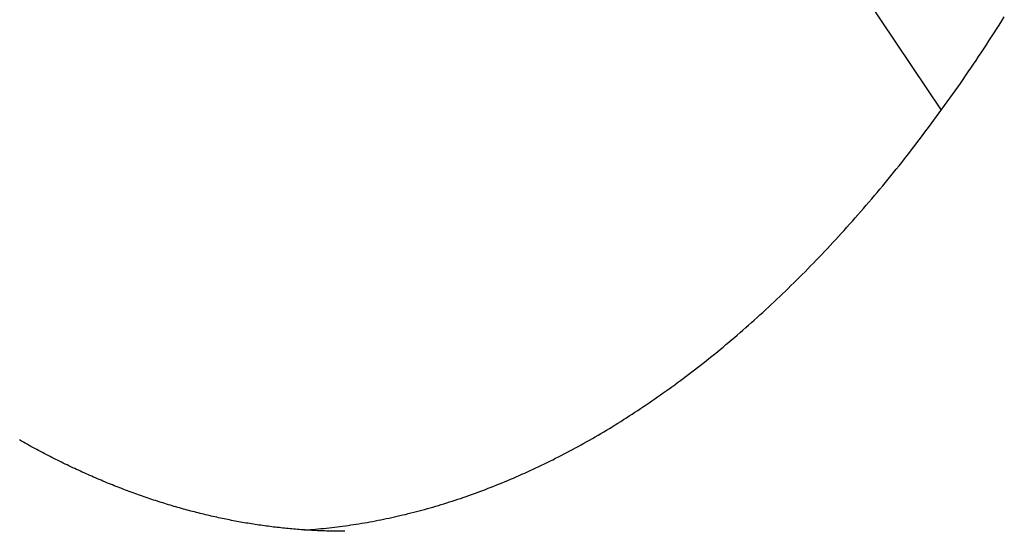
# Model space of a CAD drawing. Extents: x 987 to 2641, y 1244 to 2490.
# Tile 22 of 138: x 1162 to 1185, y 2070 to 2082. Entities that reach past the tile are written whole.
import ezdxf

# ---------------------------------------------------------------- set-up
doc = ezdxf.new("R2010")
doc.units = 0
doc.layers.add('KF_GRAVIS_8_RIGHT', color=7, linetype='CONTINUOUS')

# ---------------------------------------------------------------- blocks, each defined once
blk = doc.blocks.new('KF_GRAVIS_8_RIGHT')
at = {"layer": 'KF_GRAVIS_8_RIGHT'}
blk.add_line((57.115, -30), (81.1823, -65.9693), dxfattribs=at)
for points in [[(66.2836, -75.8012, 0), (66.347, -75.7967, 0), (66.4105, -75.792, 0), (66.4739, -75.7869, 0), (66.5374, -75.7815, 0), (66.6009, -75.7759, 0), (66.6644, -75.7699, 0), (66.7279, -75.7637, 0), (66.7915, -75.7571, 0), (66.855, -75.7503, 0), (66.9186, -75.7431, 0), (66.9821, -75.7357, 0), (67.0457, -75.7279, 0), (67.1094, -75.7199, 0), (67.173, -75.7115, 0), (67.2366, -75.7029, 0), (67.3003, -75.6939, 0), (67.364, -75.6846, 0), (67.4277, -75.6751, 0), (67.4914, -75.6652, 0), (67.5552, -75.6551, 0), (67.6189, -75.6446, 0), (67.6827, -75.6338, 0), (67.7465, -75.6227, 0), (67.8103, -75.6113, 0), (67.8742, -75.5996, 0), (67.9381, -75.5876, 0), (68.002, -75.5753, 0), (68.0659, -75.5627, 0), (68.1298, -75.5498, 0), (68.1938, -75.5365, 0), (68.2578, -75.523, 0), (68.3218, -75.5091, 0), (68.3858, -75.495, 0), (68.4499, -75.4805, 0), (68.514, -75.4657, 0), (68.5781, -75.4506, 0), (68.6423, -75.4352, 0), (68.7064, -75.4195, 0), (68.7707, -75.4034, 0), (68.8349, -75.3871, 0), (68.8992, -75.3704, 0), (68.9634, -75.3534, 0), (69.0278, -75.3361, 0), (69.0921, -75.3185, 0), (69.1565, -75.3006, 0), (69.2209, -75.2823, 0), (69.2854, -75.2637, 0), (69.3499, -75.2448, 0), (69.4144, -75.2256, 0), (69.4789, -75.2061, 0), (69.5435, -75.1863, 0), (69.6081, -75.1661, 0), (69.6728, -75.1456, 0), (69.7375, -75.1248, 0), (69.8022, -75.1037, 0), (69.867, -75.0822, 0), (69.9317, -75.0605, 0), (69.9966, -75.0384, 0), (70.0615, -75.0159, 0), (70.1264, -74.9932, 0), (70.1913, -74.9701, 0), (70.2563, -74.9467, 0), (70.3213, -74.923, 0), (70.3864, -74.8989, 0), (70.4515, -74.8746, 0), (70.5166, -74.8499, 0), (70.5818, -74.8248, 0), (70.647, -74.7994, 0), (70.7123, -74.7737, 0), (70.7776, -74.7477, 0), (70.8429, -74.7213, 0), (70.9083, -74.6946, 0), (70.9737, -74.6675, 0), (71.0392, -74.6401, 0), (71.1047, -74.6123, 0), (71.1702, -74.5842, 0), (71.2357, -74.5558, 0), (71.3013, -74.527, 0), (71.3669, -74.4979, 0), (71.4326, -74.4685, 0), (71.4983, -74.4387, 0), (71.564, -74.4085, 0), (71.6297, -74.378, 0), (71.6955, -74.3472, 0), (71.7613, -74.316, 0), (71.8272, -74.2845, 0), (71.893, -74.2526, 0), (71.9589, -74.2204, 0), (72.0248, -74.1878, 0), (72.0908, -74.1549, 0), (72.1568, -74.1216, 0), (72.2228, -74.088, 0), (72.2888, -74.054, 0), (72.3548, -74.0197, 0), (72.4209, -73.985, 0), (72.487, -73.95, 0), (72.5531, -73.9146, 0), (72.6193, -73.8788, 0), (72.6854, -73.8427, 0), (72.7516, -73.8063, 0), (72.8178, -73.7695, 0), (72.884, -73.7323, 0), (72.9503, -73.6948, 0), (73.0166, -73.6569, 0), (73.0828, -73.6186, 0), (73.1491, -73.58, 0), (73.2155, -73.541, 0), (73.2818, -73.5017, 0), (73.3482, -73.462, 0), (73.4145, -73.422, 0), (73.4809, -73.3816, 0), (73.5473, -73.3408, 0), (73.6137, -73.2996, 0), (73.6801, -73.2581, 0), (73.7466, -73.2162, 0), (73.813, -73.174, 0), (73.8795, -73.1314, 0), (73.946, -73.0884, 0), (74.0125, -73.0451, 0), (74.079, -73.0014, 0), (74.1455, -72.9573, 0), (74.212, -72.9128, 0), (74.2785, -72.868, 0), (74.345, -72.8228, 0), (74.4116, -72.7773, 0), (74.4781, -72.7313, 0), (74.5447, -72.685, 0), (74.6112, -72.6383, 0), (74.6778, -72.5913, 0), (74.7443, -72.5438, 0), (74.8109, -72.496, 0), (74.8775, -72.4478, 0), (74.9441, -72.3993, 0), (75.0106, -72.3503, 0), (75.0772, -72.301, 0), (75.1438, -72.2513, 0), (75.2104, -72.2012, 0), (75.277, -72.1507, 0), (75.3436, -72.0999, 0), (75.4101, -72.0487, 0), (75.4767, -71.9971, 0), (75.5433, -71.9451, 0), (75.6099, -71.8927, 0), (75.6764, -71.84, 0), (75.743, -71.7868, 0), (75.8096, -71.7333, 0), (75.8761, -71.6794, 0), (75.9426, -71.6251, 0), (76.0092, -71.5704, 0), (76.0757, -71.5153, 0), (76.1422, -71.4599, 0), (76.2087, -71.404, 0), (76.2751, -71.3478, 0), (76.3416, -71.2912, 0), (76.408, -71.2342, 0), (76.4744, -71.1768, 0), (76.5408, -71.119, 0), (76.6072, -71.0608, 0), (76.6735, -71.0023, 0), (76.7399, -70.9434, 0), (76.8062, -70.884, 0), (76.8724, -70.8243, 0), (76.9387, -70.7642, 0), (77.0049, -70.7038, 0), (77.0711, -70.6429, 0), (77.1373, -70.5817, 0), (77.2034, -70.52, 0), (77.2695, -70.458, 0), (77.3356, -70.3956, 0), (77.4016, -70.3328, 0), (77.4676, -70.2696, 0), (77.5335, -70.2061, 0), (77.5995, -70.1421, 0), (77.6653, -70.0778, 0), (77.7312, -70.0131, 0), (77.797, -69.948, 0), (77.8628, -69.8825, 0), (77.9285, -69.8166, 0), (77.9941, -69.7503, 0), (78.0598, -69.6837, 0), (78.1254, -69.6167, 0), (78.1909, -69.5493, 0), (78.2564, -69.4815, 0), (78.3218, -69.4133, 0), (78.3872, -69.3447, 0), (78.4526, -69.2757, 0), (78.5179, -69.2064, 0), (78.5831, -69.1367, 0), (78.6483, -69.0666, 0), (78.7134, -68.9961, 0), (78.7785, -68.9252, 0), (78.8435, -68.8539, 0), (78.9084, -68.7823, 0), (78.9733, -68.7102, 0), (79.0381, -68.6378, 0), (79.1029, -68.565, 0), (79.1676, -68.4918, 0), (79.2323, -68.4182, 0), (79.2968, -68.3443, 0), (79.3614, -68.2699, 0), (79.4258, -68.1952, 0), (79.4902, -68.1201, 0), (79.5545, -68.0446, 0), (79.6187, -67.9687, 0), (79.6829, -67.8924, 0), (79.747, -67.8158, 0), (79.811, -67.7388, 0), (79.8749, -67.6613, 0), (79.9388, -67.5835, 0), (80.0026, -67.5053, 0), (80.0663, -67.4268, 0), (80.13, -67.3478, 0), (80.1935, -67.2685, 0), (80.257, -67.1887, 0), (80.3204, -67.1086, 0), (80.3837, -67.0281, 0), (80.4469, -66.9473, 0), (80.5101, -66.866, 0), (80.5731, -66.7843, 0), (80.6361, -66.7023, 0), (80.699, -66.6199, 0), (80.7617, -66.5371, 0), (80.8244, -66.4539, 0), (80.887, -66.3703, 0), (80.9496, -66.2864, 0), (81.012, -66.2021, 0), (81.0743, -66.1173, 0), (81.1365, -66.0322, 0), (81.1987, -65.9468, 0), (81.2607, -65.8609, 0), (81.3226, -65.7747, 0), (81.3844, -65.6881, 0), (81.4462, -65.6011, 0), (81.5078, -65.5137, 0), (81.5693, -65.426, 0), (81.6307, -65.3379, 0), (81.692, -65.2494, 0), (81.7532, -65.1605, 0), (81.8143, -65.0713, 0), (81.8753, -64.9816, 0), (81.9361, -64.8917, 0), (81.9969, -64.8013, 0), (82.0575, -64.7106, 0), (82.118, -64.6195, 0), (82.1784, -64.528, 0), (82.2387, -64.4362, 0), (82.2989, -64.344, 0), (82.359, -64.2514, 0), (82.4189, -64.1585, 0), (82.4787, -64.0652, 0), (82.5384, -63.9715, 0), (82.598, -63.8775, 0), (82.6575, -63.7831, 0)], [(67.2235, -75.8333, 0), (67.1808, -75.8333, 0), (67.1382, -75.8331, 0), (67.0955, -75.8327, 0), (67.0528, -75.8323, 0), (67.0101, -75.8317, 0), (66.9675, -75.831, 0), (66.9248, -75.8301, 0), (66.8821, -75.8291, 0), (66.8394, -75.828, 0), (66.7967, -75.8267, 0), (66.754, -75.8253, 0), (66.7113, -75.8238, 0), (66.6687, -75.8222, 0), (66.626, -75.8204, 0), (66.5833, -75.8185, 0), (66.5405, -75.8164, 0), (66.4978, -75.8142, 0), (66.4551, -75.8119, 0), (66.4124, -75.8094, 0), (66.3697, -75.8068, 0), (66.327, -75.8041, 0), (66.2842, -75.8013, 0), (66.2415, -75.7983, 0), (66.1988, -75.7951, 0), (66.156, -75.7919, 0), (66.1133, -75.7885, 0), (66.0705, -75.785, 0), (66.0278, -75.7813, 0), (65.985, -75.7775, 0), (65.9422, -75.7736, 0), (65.8995, -75.7695, 0), (65.8567, -75.7653, 0), (65.8139, -75.761, 0), (65.7711, -75.7565, 0), (65.7283, -75.7519, 0), (65.6855, -75.7471, 0), (65.6427, -75.7422, 0), (65.5998, -75.7372, 0), (65.557, -75.7321, 0), (65.5142, -75.7268, 0), (65.4713, -75.7214, 0), (65.4285, -75.7158, 0), (65.3856, -75.7101, 0), (65.3427, -75.7043, 0), (65.2998, -75.6983, 0), (65.2569, -75.6922, 0), (65.214, -75.6859, 0), (65.1711, -75.6796, 0), (65.1282, -75.673, 0), (65.0853, -75.6664, 0), (65.0424, -75.6596, 0), (64.9994, -75.6527, 0), (64.9564, -75.6456, 0), (64.9135, -75.6384, 0), (64.8705, -75.631, 0), (64.8275, -75.6236, 0), (64.7845, -75.6159, 0), (64.7415, -75.6082, 0), (64.6985, -75.6003, 0), (64.6554, -75.5923, 0), (64.6124, -75.5841, 0), (64.5693, -75.5758, 0), (64.5263, -75.5673, 0), (64.4832, -75.5587, 0), (64.4401, -75.55, 0), (64.397, -75.5411, 0), (64.3539, -75.5321, 0), (64.3107, -75.523, 0), (64.2676, -75.5137, 0), (64.2244, -75.5043, 0), (64.1813, -75.4947, 0), (64.1381, -75.485, 0), (64.0949, -75.4752, 0), (64.0517, -75.4652, 0), (64.0085, -75.4551, 0), (63.9652, -75.4448, 0), (63.922, -75.4344, 0), (63.8787, -75.4239, 0), (63.8354, -75.4132, 0), (63.7921, -75.4024, 0), (63.7488, -75.3914, 0), (63.7055, -75.3803, 0), (63.6621, -75.369, 0), (63.6188, -75.3577, 0), (63.5754, -75.3461, 0), (63.532, -75.3344, 0), (63.4886, -75.3226, 0), (63.4452, -75.3106, 0), (63.4017, -75.2985, 0), (63.3583, -75.2863, 0), (63.3148, -75.2739, 0), (63.2713, -75.2613, 0), (63.2278, -75.2486, 0), (63.1843, -75.2358, 0), (63.1408, -75.2228, 0), (63.0972, -75.2097, 0), (63.0537, -75.1964, 0), (63.0101, -75.183, 0), (62.9665, -75.1695, 0), (62.9229, -75.1558, 0), (62.8793, -75.1419, 0), (62.8357, -75.1279, 0), (62.792, -75.1138, 0), (62.7484, -75.0995, 0), (62.7047, -75.085, 0), (62.661, -75.0704, 0), (62.6173, -75.0557, 0), (62.5736, -75.0408, 0), (62.5298, -75.0258, 0), (62.4861, -75.0106, 0), (62.4423, -74.9953, 0), (62.3985, -74.9798, 0), (62.3547, -74.9641, 0), (62.3109, -74.9484, 0), (62.2671, -74.9324, 0), (62.2233, -74.9163, 0), (62.1794, -74.9001, 0), (62.1355, -74.8837, 0), (62.0917, -74.8672, 0), (62.0478, -74.8505, 0), (62.0038, -74.8337, 0), (61.9599, -74.8167, 0), (61.916, -74.7996, 0), (61.872, -74.7823, 0), (61.828, -74.7648, 0), (61.784, -74.7472, 0), (61.74, -74.7295, 0), (61.696, -74.7116, 0), (61.652, -74.6936, 0), (61.6079, -74.6753, 0), (61.5639, -74.657, 0), (61.5198, -74.6385, 0), (61.4757, -74.6198, 0), (61.4316, -74.601, 0), (61.3875, -74.582, 0), (61.3433, -74.5629, 0), (61.2992, -74.5436, 0), (61.255, -74.5242, 0), (61.2108, -74.5046, 0), (61.1666, -74.4848, 0), (61.1224, -74.4649, 0), (61.0782, -74.4449, 0), (61.034, -74.4246, 0), (60.9897, -74.4043, 0), (60.9454, -74.3837, 0), (60.9012, -74.363, 0), (60.8569, -74.3422, 0), (60.8125, -74.3212, 0), (60.7682, -74.3, 0), (60.7239, -74.2787, 0), (60.6795, -74.2572, 0), (60.6351, -74.2356, 0), (60.5908, -74.2138, 0), (60.5464, -74.1919, 0), (60.5019, -74.1698, 0), (60.4575, -74.1475, 0), (60.4131, -74.1251, 0), (60.3686, -74.1025, 0), (60.3241, -74.0797, 0), (60.2797, -74.0568, 0), (60.2352, -74.0337, 0), (60.1907, -74.0105, 0), (60.1461, -73.9871, 0), (60.1016, -73.9635, 0), (60.0571, -73.9398, 0), (60.0125, -73.9159, 0), (59.9679, -73.8919, 0), (59.9233, -73.8677, 0), (59.8788, -73.8433, 0), (59.8342, -73.8188, 0), (59.7895, -73.7941, 0), (59.7449, -73.7693, 0), (59.7003, -73.7442, 0), (59.6556, -73.7191, 0), (59.611, -73.6937, 0)]]:
    blk.add_polyline3d(points, dxfattribs=at)

msp = doc.modelspace()

# ---------------------------------------------------------------- block references
at = {"layer": 'KF_GRAVIS_8_RIGHT'}
msp.add_blockref('KF_GRAVIS_8_RIGHT', (1102.603, 2145.913), dxfattribs=at)

doc.saveas('drawing.dxf')
